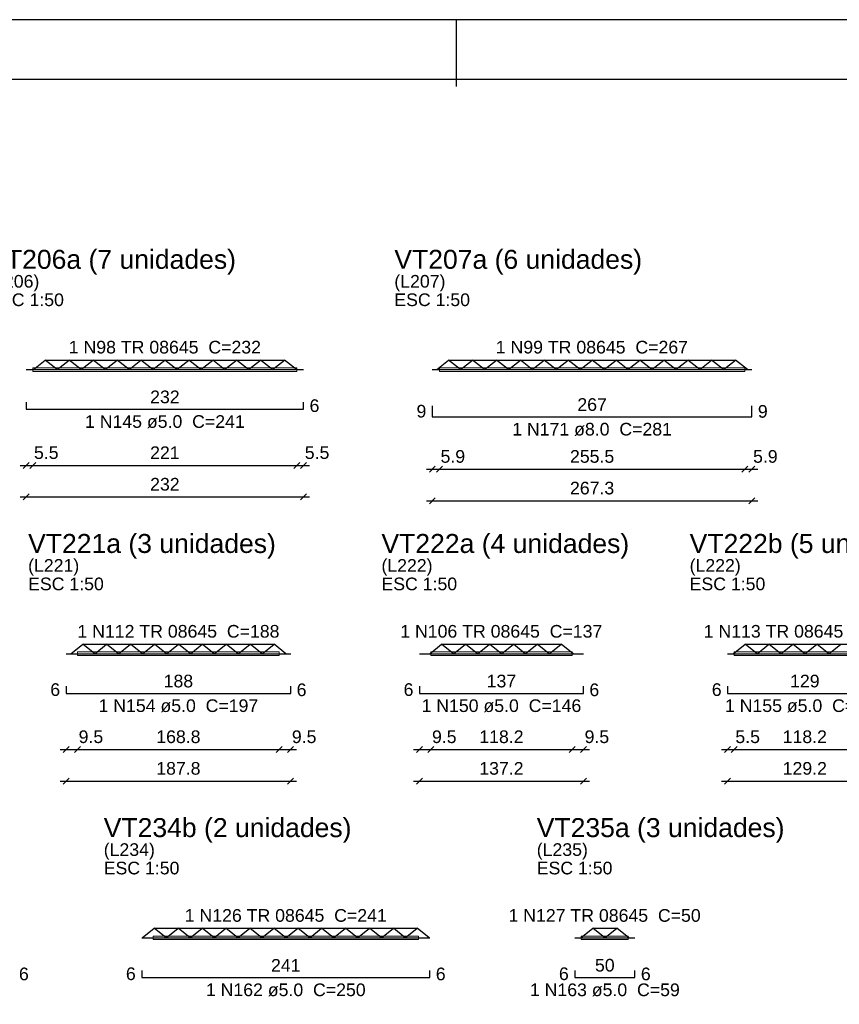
# Model space of a CAD drawing. Header units: millimetres. Extents: x 0 to 119, y 0 to 84.
# Tile 13 of 23: x 38 to 51, y 68 to 84. Entities that reach past the tile are written whole.
import ezdxf

# ---------------------------------------------------------------- set-up
doc = ezdxf.new("R2010")
doc.units = ezdxf.units.MM
doc.header["$MEASUREMENT"] = 0
doc.linetypes.add('NULL', pattern=[0])
doc.layers.get('0').update_dxf_attribs({"lineweight": 18})
for name, color, linetype, lineweight in [('Descrição da armadura', 7, 'Continuous', 0), ('DT-Armadura positiva', 2, 'Continuous', 30), ('DT-Cotas', 9, 'Continuous', 5), ('DT-Forma', 5, 'Continuous', 5), ('DT-Título', 3, 'Continuous', 20), ('Textos armaduras', 7, 'Continuous', 0)]:
    doc.layers.add(name, color=color, linetype=linetype, lineweight=lineweight)
doc.layers.add('SEDUC_MARF', color=1, linetype='Continuous')
doc.layers.add('SEDUC_MARGG', color=7, linetype='Continuous')
doc.styles.add('Arial', font='txt')
doc.dimstyles.new('UM_50.000000', dxfattribs={"dimtxt": 0.18, "dimasz": 0.1, "dimexe": 0.1, "dimexo": 0.2, "dimgap": 0, "dimtad": 1, "dimtih": 1, "dimtoh": 1, "dimdec": 1, "dimlfac": 50, "dimzin": 0, "dimdsep": 46, "dimtxsty": 'Standard', "dimcen": 0.09, "dimdle": 0.1, "dimadec": 1, "dimazin": 2, "dimtfac": 1, "dimtdec": 4, "dimtofl": 0, "dimtmove": 0, "dimatfit": 3, "dimfxl": 1, "dimtolj": 1, "dimarcsym": 0})

# ---------------------------------------------------------------- blocks, each defined once
blk = doc.blocks.new('_Oblique')
at = {"color": 0, "linetype": 'ByBlock', "lineweight": -2}
blk.add_line((-0.5, -0.5), (0.5, 0.5), dxfattribs=at)
blk = doc.blocks.new('*D26')
at = {"layer": 'Defpoints', "color": 0}
for p in [(37.709, 76.114), (42.349, 76.114), (42.349, 76.114)]:
    blk.add_point(p, dxfattribs=at)
at = {"layer": 'DT-Cotas', "color": 0, "lineweight": -2}
blk.add_line((37.609, 76.114), (42.449, 76.114), dxfattribs=at)
at = {"layer": 'DT-Cotas', "color": 0, "lineweight": -2, "xscale": 0.1, "yscale": 0.1, "zscale": 0.1, "rotation": 180}
blk.add_blockref('_Oblique', (37.709, 76.114), dxfattribs=at)
at = {"layer": 'DT-Cotas', "color": 0, "lineweight": -2, "xscale": 0.1, "yscale": 0.1, "zscale": 0.1}
blk.add_blockref('_Oblique', (42.349, 76.114), dxfattribs=at)
at = {"layer": 'DT-Cotas', "color": 7, "insert": (40.029, 76.326), "char_height": 0.2118, "attachment_point": 5, "rotation": 0.0057, "style": 'Arial'}
blk.add_mtext('\\A1;232', dxfattribs=at)
blk = doc.blocks.new('*D27')
at = {"layer": 'Defpoints', "color": 0}
for p in [(37.709, 76.643), (37.819, 76.643), (37.819, 76.643)]:
    blk.add_point(p, dxfattribs=at)
at = {"layer": 'DT-Cotas', "color": 0, "lineweight": -2}
blk.add_line((37.609, 76.643), (37.919, 76.643), dxfattribs=at)
at = {"layer": 'DT-Cotas', "color": 0, "lineweight": -2, "xscale": 0.1, "yscale": 0.1, "zscale": 0.1, "rotation": 180}
blk.add_blockref('_Oblique', (37.709, 76.643), dxfattribs=at)
at = {"layer": 'DT-Cotas', "color": 0, "lineweight": -2, "xscale": 0.1, "yscale": 0.1, "zscale": 0.1}
blk.add_blockref('_Oblique', (37.819, 76.643), dxfattribs=at)
at = {"layer": 'DT-Cotas', "color": 7, "insert": (38.045, 76.855), "char_height": 0.2118, "attachment_point": 5, "rotation": 0.0057, "style": 'Arial'}
blk.add_mtext('\\A1;5.5', dxfattribs=at)
blk = doc.blocks.new('*D28')
at = {"layer": 'Defpoints', "color": 0}
for p in [(37.819, 76.643), (42.239, 76.643), (42.239, 76.643)]:
    blk.add_point(p, dxfattribs=at)
at = {"layer": 'DT-Cotas', "color": 0, "lineweight": -2}
blk.add_line((37.719, 76.643), (42.339, 76.643), dxfattribs=at)
at = {"layer": 'DT-Cotas', "color": 0, "lineweight": -2, "xscale": 0.1, "yscale": 0.1, "zscale": 0.1, "rotation": 180}
blk.add_blockref('_Oblique', (37.819, 76.643), dxfattribs=at)
at = {"layer": 'DT-Cotas', "color": 0, "lineweight": -2, "xscale": 0.1, "yscale": 0.1, "zscale": 0.1}
blk.add_blockref('_Oblique', (42.239, 76.643), dxfattribs=at)
at = {"layer": 'DT-Cotas', "color": 7, "insert": (40.029, 76.855), "char_height": 0.2118, "attachment_point": 5, "rotation": 0.0057, "style": 'Arial'}
blk.add_mtext('\\A1;221', dxfattribs=at)
blk = doc.blocks.new('*D29')
at = {"layer": 'Defpoints', "color": 0}
for p in [(42.239, 76.643), (42.349, 76.643), (42.349, 76.643)]:
    blk.add_point(p, dxfattribs=at)
at = {"layer": 'DT-Cotas', "color": 0, "lineweight": -2}
blk.add_line((42.139, 76.643), (42.449, 76.643), dxfattribs=at)
at = {"layer": 'DT-Cotas', "color": 0, "lineweight": -2, "xscale": 0.1, "yscale": 0.1, "zscale": 0.1, "rotation": 180}
blk.add_blockref('_Oblique', (42.239, 76.643), dxfattribs=at)
at = {"layer": 'DT-Cotas', "color": 0, "lineweight": -2, "xscale": 0.1, "yscale": 0.1, "zscale": 0.1}
blk.add_blockref('_Oblique', (42.349, 76.643), dxfattribs=at)
at = {"layer": 'DT-Cotas', "color": 7, "insert": (42.575, 76.855), "char_height": 0.2118, "attachment_point": 5, "rotation": 0.0057, "style": 'Arial'}
blk.add_mtext('\\A1;5.5', dxfattribs=at)
blk = doc.blocks.new('*D30')
at = {"layer": 'Defpoints', "color": 0}
for p in [(44.503, 76.05), (49.849, 76.05), (49.849, 76.05)]:
    blk.add_point(p, dxfattribs=at)
at = {"layer": 'DT-Cotas', "color": 0, "lineweight": -2}
blk.add_line((44.403, 76.05), (49.949, 76.05), dxfattribs=at)
at = {"layer": 'DT-Cotas', "color": 0, "lineweight": -2, "xscale": 0.1, "yscale": 0.1, "zscale": 0.1, "rotation": 180}
blk.add_blockref('_Oblique', (44.503, 76.05), dxfattribs=at)
at = {"layer": 'DT-Cotas', "color": 0, "lineweight": -2, "xscale": 0.1, "yscale": 0.1, "zscale": 0.1}
blk.add_blockref('_Oblique', (49.849, 76.05), dxfattribs=at)
at = {"layer": 'DT-Cotas', "color": 7, "insert": (47.176, 76.262), "char_height": 0.2118, "attachment_point": 5, "rotation": 0.0057, "style": 'Arial'}
blk.add_mtext('\\A1;267.3', dxfattribs=at)
blk = doc.blocks.new('*D31')
at = {"layer": 'Defpoints', "color": 0}
for p in [(44.503, 76.579), (44.621, 76.579), (44.621, 76.579)]:
    blk.add_point(p, dxfattribs=at)
at = {"layer": 'DT-Cotas', "color": 0, "lineweight": -2}
blk.add_line((44.403, 76.579), (44.721, 76.579), dxfattribs=at)
at = {"layer": 'DT-Cotas', "color": 0, "lineweight": -2, "xscale": 0.1, "yscale": 0.1, "zscale": 0.1, "rotation": 180}
blk.add_blockref('_Oblique', (44.503, 76.579), dxfattribs=at)
at = {"layer": 'DT-Cotas', "color": 0, "lineweight": -2, "xscale": 0.1, "yscale": 0.1, "zscale": 0.1}
blk.add_blockref('_Oblique', (44.621, 76.579), dxfattribs=at)
at = {"layer": 'DT-Cotas', "color": 7, "insert": (44.846, 76.791), "char_height": 0.2118, "attachment_point": 5, "rotation": 0.0057, "style": 'Arial'}
blk.add_mtext('\\A1;5.9', dxfattribs=at)
blk = doc.blocks.new('*D32')
at = {"layer": 'Defpoints', "color": 0}
for p in [(44.621, 76.579), (49.731, 76.579), (49.731, 76.579)]:
    blk.add_point(p, dxfattribs=at)
at = {"layer": 'DT-Cotas', "color": 0, "lineweight": -2}
blk.add_line((44.521, 76.579), (49.831, 76.579), dxfattribs=at)
at = {"layer": 'DT-Cotas', "color": 0, "lineweight": -2, "xscale": 0.1, "yscale": 0.1, "zscale": 0.1, "rotation": 180}
blk.add_blockref('_Oblique', (44.621, 76.579), dxfattribs=at)
at = {"layer": 'DT-Cotas', "color": 0, "lineweight": -2, "xscale": 0.1, "yscale": 0.1, "zscale": 0.1}
blk.add_blockref('_Oblique', (49.731, 76.579), dxfattribs=at)
at = {"layer": 'DT-Cotas', "color": 7, "insert": (47.176, 76.791), "char_height": 0.2118, "attachment_point": 5, "rotation": 0.0057, "style": 'Arial'}
blk.add_mtext('\\A1;255.5', dxfattribs=at)
blk = doc.blocks.new('*D33')
at = {"layer": 'Defpoints', "color": 0}
for p in [(49.731, 76.579), (49.849, 76.579), (49.849, 76.579)]:
    blk.add_point(p, dxfattribs=at)
at = {"layer": 'DT-Cotas', "color": 0, "lineweight": -2}
blk.add_line((49.631, 76.579), (49.949, 76.579), dxfattribs=at)
at = {"layer": 'DT-Cotas', "color": 0, "lineweight": -2, "xscale": 0.1, "yscale": 0.1, "zscale": 0.1, "rotation": 180}
blk.add_blockref('_Oblique', (49.731, 76.579), dxfattribs=at)
at = {"layer": 'DT-Cotas', "color": 0, "lineweight": -2, "xscale": 0.1, "yscale": 0.1, "zscale": 0.1}
blk.add_blockref('_Oblique', (49.849, 76.579), dxfattribs=at)
at = {"layer": 'DT-Cotas', "color": 7, "insert": (50.074, 76.791), "char_height": 0.2118, "attachment_point": 5, "rotation": 0.0057, "style": 'Arial'}
blk.add_mtext('\\A1;5.9', dxfattribs=at)
blk = doc.blocks.new('*D90')
at = {"layer": 'Defpoints', "color": 0}
for p in [(38.376, 71.36), (42.133, 71.36), (42.133, 71.36)]:
    blk.add_point(p, dxfattribs=at)
at = {"layer": 'DT-Cotas', "color": 0, "lineweight": -2}
blk.add_line((38.276, 71.36), (42.233, 71.36), dxfattribs=at)
at = {"layer": 'DT-Cotas', "color": 0, "lineweight": -2, "xscale": 0.1, "yscale": 0.1, "zscale": 0.1, "rotation": 180}
blk.add_blockref('_Oblique', (38.376, 71.36), dxfattribs=at)
at = {"layer": 'DT-Cotas', "color": 0, "lineweight": -2, "xscale": 0.1, "yscale": 0.1, "zscale": 0.1}
blk.add_blockref('_Oblique', (42.133, 71.36), dxfattribs=at)
at = {"layer": 'DT-Cotas', "color": 7, "insert": (40.255, 71.572), "char_height": 0.2118, "attachment_point": 5, "rotation": 0.0057, "style": 'Arial'}
blk.add_mtext('\\A1;187.8', dxfattribs=at)
blk = doc.blocks.new('*D91')
at = {"layer": 'Defpoints', "color": 0}
for p in [(38.376, 71.889), (38.566, 71.889), (38.566, 71.889)]:
    blk.add_point(p, dxfattribs=at)
at = {"layer": 'DT-Cotas', "color": 0, "lineweight": -2}
blk.add_line((38.276, 71.889), (38.666, 71.889), dxfattribs=at)
at = {"layer": 'DT-Cotas', "color": 0, "lineweight": -2, "xscale": 0.1, "yscale": 0.1, "zscale": 0.1, "rotation": 180}
blk.add_blockref('_Oblique', (38.376, 71.889), dxfattribs=at)
at = {"layer": 'DT-Cotas', "color": 0, "lineweight": -2, "xscale": 0.1, "yscale": 0.1, "zscale": 0.1}
blk.add_blockref('_Oblique', (38.566, 71.889), dxfattribs=at)
at = {"layer": 'DT-Cotas', "color": 7, "insert": (38.792, 72.101), "char_height": 0.2118, "attachment_point": 5, "rotation": 0.0057, "style": 'Arial'}
blk.add_mtext('\\A1;9.5', dxfattribs=at)
blk = doc.blocks.new('*D92')
at = {"layer": 'Defpoints', "color": 0}
for p in [(38.566, 71.889), (41.943, 71.889), (41.943, 71.889)]:
    blk.add_point(p, dxfattribs=at)
at = {"layer": 'DT-Cotas', "color": 0, "lineweight": -2}
blk.add_line((38.466, 71.889), (42.043, 71.889), dxfattribs=at)
at = {"layer": 'DT-Cotas', "color": 0, "lineweight": -2, "xscale": 0.1, "yscale": 0.1, "zscale": 0.1, "rotation": 180}
blk.add_blockref('_Oblique', (38.566, 71.889), dxfattribs=at)
at = {"layer": 'DT-Cotas', "color": 0, "lineweight": -2, "xscale": 0.1, "yscale": 0.1, "zscale": 0.1}
blk.add_blockref('_Oblique', (41.943, 71.889), dxfattribs=at)
at = {"layer": 'DT-Cotas', "color": 7, "insert": (40.255, 72.101), "char_height": 0.2118, "attachment_point": 5, "rotation": 0.0057, "style": 'Arial'}
blk.add_mtext('\\A1;168.8', dxfattribs=at)
blk = doc.blocks.new('*D93')
at = {"layer": 'Defpoints', "color": 0}
for p in [(41.943, 71.889), (42.133, 71.889), (42.133, 71.889)]:
    blk.add_point(p, dxfattribs=at)
at = {"layer": 'DT-Cotas', "color": 0, "lineweight": -2}
blk.add_line((41.843, 71.889), (42.233, 71.889), dxfattribs=at)
at = {"layer": 'DT-Cotas', "color": 0, "lineweight": -2, "xscale": 0.1, "yscale": 0.1, "zscale": 0.1, "rotation": 180}
blk.add_blockref('_Oblique', (41.943, 71.889), dxfattribs=at)
at = {"layer": 'DT-Cotas', "color": 0, "lineweight": -2, "xscale": 0.1, "yscale": 0.1, "zscale": 0.1}
blk.add_blockref('_Oblique', (42.133, 71.889), dxfattribs=at)
at = {"layer": 'DT-Cotas', "color": 7, "insert": (42.359, 72.101), "char_height": 0.2118, "attachment_point": 5, "rotation": 0.0057, "style": 'Arial'}
blk.add_mtext('\\A1;9.5', dxfattribs=at)
blk = doc.blocks.new('*D94')
at = {"layer": 'Defpoints', "color": 0}
for p in [(44.287, 71.36), (47.03, 71.36), (47.03, 71.36)]:
    blk.add_point(p, dxfattribs=at)
at = {"layer": 'DT-Cotas', "color": 0, "lineweight": -2}
blk.add_line((44.187, 71.36), (47.13, 71.36), dxfattribs=at)
at = {"layer": 'DT-Cotas', "color": 0, "lineweight": -2, "xscale": 0.1, "yscale": 0.1, "zscale": 0.1, "rotation": 180}
blk.add_blockref('_Oblique', (44.287, 71.36), dxfattribs=at)
at = {"layer": 'DT-Cotas', "color": 0, "lineweight": -2, "xscale": 0.1, "yscale": 0.1, "zscale": 0.1}
blk.add_blockref('_Oblique', (47.03, 71.36), dxfattribs=at)
at = {"layer": 'DT-Cotas', "color": 7, "insert": (45.659, 71.572), "char_height": 0.2118, "attachment_point": 5, "rotation": 0.0057, "style": 'Arial'}
blk.add_mtext('\\A1;137.2', dxfattribs=at)
blk = doc.blocks.new('*D95')
at = {"layer": 'Defpoints', "color": 0}
for p in [(44.287, 71.889), (44.477, 71.889), (44.477, 71.889)]:
    blk.add_point(p, dxfattribs=at)
at = {"layer": 'DT-Cotas', "color": 0, "lineweight": -2}
blk.add_line((44.187, 71.889), (44.577, 71.889), dxfattribs=at)
at = {"layer": 'DT-Cotas', "color": 0, "lineweight": -2, "xscale": 0.1, "yscale": 0.1, "zscale": 0.1, "rotation": 180}
blk.add_blockref('_Oblique', (44.287, 71.889), dxfattribs=at)
at = {"layer": 'DT-Cotas', "color": 0, "lineweight": -2, "xscale": 0.1, "yscale": 0.1, "zscale": 0.1}
blk.add_blockref('_Oblique', (44.477, 71.889), dxfattribs=at)
at = {"layer": 'DT-Cotas', "color": 7, "insert": (44.703, 72.101), "char_height": 0.2118, "attachment_point": 5, "rotation": 0.0057, "style": 'Arial'}
blk.add_mtext('\\A1;9.5', dxfattribs=at)
blk = doc.blocks.new('*D96')
at = {"layer": 'Defpoints', "color": 0}
for p in [(44.477, 71.889), (46.84, 71.889), (46.84, 71.889)]:
    blk.add_point(p, dxfattribs=at)
at = {"layer": 'DT-Cotas', "color": 0, "lineweight": -2}
blk.add_line((44.377, 71.889), (46.94, 71.889), dxfattribs=at)
at = {"layer": 'DT-Cotas', "color": 0, "lineweight": -2, "xscale": 0.1, "yscale": 0.1, "zscale": 0.1, "rotation": 180}
blk.add_blockref('_Oblique', (44.477, 71.889), dxfattribs=at)
at = {"layer": 'DT-Cotas', "color": 0, "lineweight": -2, "xscale": 0.1, "yscale": 0.1, "zscale": 0.1}
blk.add_blockref('_Oblique', (46.84, 71.889), dxfattribs=at)
at = {"layer": 'DT-Cotas', "color": 7, "insert": (45.659, 72.101), "char_height": 0.2118, "attachment_point": 5, "rotation": 0.0057, "style": 'Arial'}
blk.add_mtext('\\A1;118.2', dxfattribs=at)
blk = doc.blocks.new('*D97')
at = {"layer": 'Defpoints', "color": 0}
for p in [(46.84, 71.889), (47.03, 71.889), (47.03, 71.889)]:
    blk.add_point(p, dxfattribs=at)
at = {"layer": 'DT-Cotas', "color": 0, "lineweight": -2}
blk.add_line((46.74, 71.889), (47.13, 71.889), dxfattribs=at)
at = {"layer": 'DT-Cotas', "color": 0, "lineweight": -2, "xscale": 0.1, "yscale": 0.1, "zscale": 0.1, "rotation": 180}
blk.add_blockref('_Oblique', (46.84, 71.889), dxfattribs=at)
at = {"layer": 'DT-Cotas', "color": 0, "lineweight": -2, "xscale": 0.1, "yscale": 0.1, "zscale": 0.1}
blk.add_blockref('_Oblique', (47.03, 71.889), dxfattribs=at)
at = {"layer": 'DT-Cotas', "color": 7, "insert": (47.256, 72.101), "char_height": 0.2118, "attachment_point": 5, "rotation": 0.0057, "style": 'Arial'}
blk.add_mtext('\\A1;9.5', dxfattribs=at)
blk = doc.blocks.new('*D98')
at = {"layer": 'Defpoints', "color": 0}
for p in [(49.443, 71.36), (52.026, 71.36), (52.026, 71.36)]:
    blk.add_point(p, dxfattribs=at)
at = {"layer": 'DT-Cotas', "color": 0, "lineweight": -2}
blk.add_line((49.343, 71.36), (52.126, 71.36), dxfattribs=at)
at = {"layer": 'DT-Cotas', "color": 0, "lineweight": -2, "xscale": 0.1, "yscale": 0.1, "zscale": 0.1, "rotation": 180}
blk.add_blockref('_Oblique', (49.443, 71.36), dxfattribs=at)
at = {"layer": 'DT-Cotas', "color": 0, "lineweight": -2, "xscale": 0.1, "yscale": 0.1, "zscale": 0.1}
blk.add_blockref('_Oblique', (52.026, 71.36), dxfattribs=at)
at = {"layer": 'DT-Cotas', "color": 7, "insert": (50.734, 71.572), "char_height": 0.2118, "attachment_point": 5, "rotation": 0.0057, "style": 'Arial'}
blk.add_mtext('\\A1;129.2', dxfattribs=at)
blk = doc.blocks.new('*D99')
at = {"layer": 'Defpoints', "color": 0}
for p in [(49.443, 71.889), (49.553, 71.889), (49.553, 71.889)]:
    blk.add_point(p, dxfattribs=at)
at = {"layer": 'DT-Cotas', "color": 0, "lineweight": -2}
blk.add_line((49.343, 71.889), (49.653, 71.889), dxfattribs=at)
at = {"layer": 'DT-Cotas', "color": 0, "lineweight": -2, "xscale": 0.1, "yscale": 0.1, "zscale": 0.1, "rotation": 180}
blk.add_blockref('_Oblique', (49.443, 71.889), dxfattribs=at)
at = {"layer": 'DT-Cotas', "color": 0, "lineweight": -2, "xscale": 0.1, "yscale": 0.1, "zscale": 0.1}
blk.add_blockref('_Oblique', (49.553, 71.889), dxfattribs=at)
at = {"layer": 'DT-Cotas', "color": 7, "insert": (49.778, 72.101), "char_height": 0.2118, "attachment_point": 5, "rotation": 0.0057, "style": 'Arial'}
blk.add_mtext('\\A1;5.5', dxfattribs=at)
blk = doc.blocks.new('*D100')
at = {"layer": 'Defpoints', "color": 0}
for p in [(49.553, 71.889), (51.916, 71.889), (51.916, 71.889)]:
    blk.add_point(p, dxfattribs=at)
at = {"layer": 'DT-Cotas', "color": 0, "lineweight": -2}
blk.add_line((49.453, 71.889), (52.016, 71.889), dxfattribs=at)
at = {"layer": 'DT-Cotas', "color": 0, "lineweight": -2, "xscale": 0.1, "yscale": 0.1, "zscale": 0.1, "rotation": 180}
blk.add_blockref('_Oblique', (49.553, 71.889), dxfattribs=at)
at = {"layer": 'DT-Cotas', "color": 0, "lineweight": -2, "xscale": 0.1, "yscale": 0.1, "zscale": 0.1}
blk.add_blockref('_Oblique', (51.916, 71.889), dxfattribs=at)
at = {"layer": 'DT-Cotas', "color": 7, "insert": (50.734, 72.101), "char_height": 0.2118, "attachment_point": 5, "rotation": 0.0057, "style": 'Arial'}
blk.add_mtext('\\A1;118.2', dxfattribs=at)

msp = doc.modelspace()

# ---------------------------------------------------------------- linework, layer by layer
at = {"layer": 'DT-Armadura positiva'}
for p, q in [((37.8292, 78.246), (38.0292, 78.406)), ((38.2292, 78.246), (38.0292, 78.406)), ((38.0292, 78.406), (42.0292, 78.406)), ((38.2292, 78.246), (38.4292, 78.406)), ((38.6292, 78.246), (38.4292, 78.406)), ((38.6292, 78.246), (38.8292, 78.406)), ((39.0292, 78.246), (38.8292, 78.406)), ((39.0292, 78.246), (39.2292, 78.406)), ((39.4292, 78.246), (39.2292, 78.406)), ((39.4292, 78.246), (39.6292, 78.406)), ((39.8292, 78.246), (39.6292, 78.406)), ((39.8292, 78.246), (40.0292, 78.406)), ((40.2292, 78.246), (40.0292, 78.406)), ((40.2292, 78.246), (40.4292, 78.406)), ((40.6292, 78.246), (40.4292, 78.406)), ((40.6292, 78.246), (40.8292, 78.406)), ((41.0292, 78.246), (40.8292, 78.406)), ((41.0292, 78.246), (41.2292, 78.406)), ((41.4292, 78.246), (41.2292, 78.406)), ((41.4292, 78.246), (41.6292, 78.406)), ((41.8292, 78.246), (41.6292, 78.406)), ((41.8292, 78.246), (42.0292, 78.406)), ((42.2292, 78.246), (42.0292, 78.406)), ((44.5758, 78.246), (44.7758, 78.406)), ((44.9758, 78.246), (44.7758, 78.406)), ((44.7758, 78.406), (49.5758, 78.406)), ((44.9758, 78.246), (45.1758, 78.406)), ((45.3758, 78.246), (45.1758, 78.406)), ((45.3758, 78.246), (45.5758, 78.406)), ((45.7758, 78.246), (45.5758, 78.406)), ((45.7758, 78.246), (45.9758, 78.406)), ((46.1758, 78.246), (45.9758, 78.406)), ((46.1758, 78.246), (46.3758, 78.406)), ((46.5758, 78.246), (46.3758, 78.406)), ((46.5758, 78.246), (46.7758, 78.406)), ((46.9758, 78.246), (46.7758, 78.406)), ((46.9758, 78.246), (47.1758, 78.406)), ((47.3758, 78.246), (47.1758, 78.406)), ((47.3758, 78.246), (47.5758, 78.406)), ((47.7758, 78.246), (47.5758, 78.406)), ((47.7758, 78.246), (47.9758, 78.406)), ((48.1758, 78.246), (47.9758, 78.406)), ((48.1758, 78.246), (48.3758, 78.406)), ((48.5758, 78.246), (48.3758, 78.406)), ((48.5758, 78.246), (48.7758, 78.406)), ((48.9758, 78.246), (48.7758, 78.406)), ((48.9758, 78.246), (49.1758, 78.406)), ((49.3758, 78.246), (49.1758, 78.406)), ((49.3758, 78.246), (49.5758, 78.406)), ((49.7758, 78.246), (49.5758, 78.406)), ((37.7092, 78.246), (42.3491, 78.246)), ((44.5028, 78.246), (49.8488, 78.246)), ((38.455, 73.4918), (38.655, 73.6518)), ((38.855, 73.4918), (38.655, 73.6518)), ((38.655, 73.6518), (41.855, 73.6518)), ((38.855, 73.4918), (39.055, 73.6518)), ((39.255, 73.4918), (39.055, 73.6518)), ((39.255, 73.4918), (39.455, 73.6518)), ((39.655, 73.4918), (39.455, 73.6518)), ((39.655, 73.4918), (39.855, 73.6518)), ((40.055, 73.4918), (39.855, 73.6518)), ((40.055, 73.4918), (40.255, 73.6518)), ((40.455, 73.4918), (40.255, 73.6518)), ((40.455, 73.4918), (40.655, 73.6518)), ((40.855, 73.4918), (40.655, 73.6518)), ((40.855, 73.4918), (41.055, 73.6518)), ((41.255, 73.4918), (41.055, 73.6518)), ((41.255, 73.4918), (41.455, 73.6518)), ((41.655, 73.4918), (41.455, 73.6518)), ((41.655, 73.4918), (41.855, 73.6518)), ((42.055, 73.4918), (41.855, 73.6518)), ((44.4588, 73.4918), (44.6588, 73.6518)), ((44.8588, 73.4918), (44.6588, 73.6518)), ((44.6588, 73.6518), (46.6588, 73.6518)), ((44.8588, 73.4918), (45.0588, 73.6518)), ((45.2588, 73.4918), (45.0588, 73.6518)), ((45.2588, 73.4918), (45.4588, 73.6518)), ((45.6588, 73.4918), (45.4588, 73.6518)), ((45.6588, 73.4918), (45.8588, 73.6518)), ((46.0588, 73.4918), (45.8588, 73.6518)), ((46.0588, 73.4918), (46.2588, 73.6518)), ((46.4588, 73.4918), (46.2588, 73.6518)), ((46.4588, 73.4918), (46.6588, 73.6518)), ((46.8588, 73.4918), (46.6588, 73.6518)), ((49.5344, 73.4918), (49.7344, 73.6518)), ((49.9344, 73.4918), (49.7344, 73.6518)), ((49.7344, 73.6518), (51.7344, 73.6518)), ((49.9344, 73.4918), (50.1344, 73.6518)), ((50.3344, 73.4918), (50.1344, 73.6518)), ((50.3344, 73.4918), (50.5344, 73.6518)), ((50.7344, 73.4918), (50.5344, 73.6518)), ((50.7344, 73.4918), (50.9344, 73.6518)), ((51.1344, 73.4918), (50.9344, 73.6518)), ((51.1344, 73.4918), (51.3344, 73.6518)), ((38.3765, 73.4918), (42.1334, 73.4918)), ((44.2871, 73.4918), (47.0305, 73.4918)), ((49.4427, 73.4918), (52.0261, 73.4918)), ((39.6513, 68.7376), (39.8513, 68.8976)), ((40.0513, 68.7376), (39.8513, 68.8976)), ((39.8513, 68.8976), (44.2513, 68.8976)), ((40.0513, 68.7376), (40.2513, 68.8976)), ((40.4513, 68.7376), (40.2513, 68.8976)), ((40.4513, 68.7376), (40.6513, 68.8976)), ((40.8513, 68.7376), (40.6513, 68.8976)), ((40.8513, 68.7376), (41.0513, 68.8976)), ((41.2513, 68.7376), (41.0513, 68.8976)), ((41.2513, 68.7376), (41.4513, 68.8976)), ((41.6513, 68.7376), (41.4513, 68.8976)), ((41.6513, 68.7376), (41.8513, 68.8976)), ((42.0513, 68.7376), (41.8513, 68.8976)), ((42.0513, 68.7376), (42.2513, 68.8976)), ((42.4513, 68.7376), (42.2513, 68.8976)), ((42.4513, 68.7376), (42.6513, 68.8976)), ((42.8513, 68.7376), (42.6513, 68.8976)), ((42.8513, 68.7376), (43.0513, 68.8976)), ((43.2513, 68.7376), (43.0513, 68.8976)), ((43.2513, 68.7376), (43.4513, 68.8976)), ((43.6513, 68.7376), (43.4513, 68.8976)), ((43.6513, 68.7376), (43.8513, 68.8976)), ((44.0513, 68.7376), (43.8513, 68.8976)), ((44.0513, 68.7376), (44.2513, 68.8976)), ((44.4513, 68.7376), (44.2513, 68.8976)), ((46.9883, 68.7376), (47.1883, 68.8976)), ((47.3883, 68.7376), (47.1883, 68.8976)), ((47.1883, 68.8976), (47.5883, 68.8976)), ((47.3883, 68.7376), (47.5883, 68.8976)), ((47.7883, 68.7376), (47.5883, 68.8976)), ((39.6416, 68.7376), (44.4611, 68.7376)), ((46.8852, 68.7376), (47.8914, 68.7376))]:
    msp.add_line(p, q, dxfattribs=at)
for points in [[(37.7092, 77.7024), (37.7092, 77.5824), (42.3491, 77.5824), (42.3491, 77.7024)], [(44.5028, 77.6384), (44.5028, 77.4544), (49.8488, 77.4544), (49.8488, 77.6384)], [(38.3765, 72.9482), (38.3765, 72.8282), (42.1334, 72.8282), (42.1334, 72.9482)], [(44.2871, 72.9482), (44.2871, 72.8282), (47.0305, 72.8282), (47.0305, 72.9482)], [(49.4427, 72.9482), (49.4427, 72.8282), (52.0261, 72.8282), (52.0261, 72.9482)], [(39.6416, 68.194), (39.6416, 68.074), (44.4611, 68.074), (44.4611, 68.194)], [(46.8852, 68.194), (46.8852, 68.074), (47.8914, 68.074), (47.8914, 68.194)]]:
    msp.add_lwpolyline(points, dxfattribs=at)
at = {"layer": 'DT-Forma'}
for points in [[(37.8192, 78.216), (37.8192, 78.276), (42.2391, 78.276), (42.2391, 78.216), (37.8192, 78.216)], [(44.6208, 78.216), (44.6208, 78.276), (49.7308, 78.276), (49.7308, 78.216), (44.6208, 78.216)], [(38.5665, 73.4618), (38.5665, 73.5218), (41.9434, 73.5218), (41.9434, 73.4618), (38.5665, 73.4618)], [(44.4771, 73.4618), (44.4771, 73.5218), (46.8405, 73.5218), (46.8405, 73.4618), (44.4771, 73.4618)], [(49.5527, 73.4618), (49.5527, 73.5218), (51.9161, 73.5218), (51.9161, 73.4618), (49.5527, 73.4618)], [(39.8316, 68.7076), (39.8316, 68.7676), (44.2711, 68.7676), (44.2711, 68.7076), (39.8316, 68.7076)], [(46.9952, 68.7076), (46.9952, 68.7676), (47.7814, 68.7676), (47.7814, 68.7076), (46.9952, 68.7076)]]:
    msp.add_lwpolyline(points, close=True, dxfattribs=at)
at = {"layer": 'SEDUC_MARF'}
msp.add_line((44.9015, 84.1), (44.9015, 82.9804), dxfattribs=at)
msp.add_lwpolyline([(118.9, 84.1), (0, 84.1), (0, 0), (118.9, 0)], close=True, dxfattribs=at)
at = {"layer": 'SEDUC_MARGG'}
msp.add_lwpolyline([(2.5, 1), (117.9, 1), (117.9, 83.1), (2.5, 83.1), (2.5, 1)], dxfattribs=at)

# ---------------------------------------------------------------- texts
at = {"layer": 'Descrição da armadura', "linetype": 'NULL', "char_height": 0.2118, "attachment_point": 8, "line_spacing_factor": 0.9, "style": 'Arial'}
for s, insert, width in [('1 N98 TR 08645  C=232', (40.0288, 78.5119), 6.303535), ('1 N99 TR 08645  C=267', (47.1724, 78.5119), 6.303535), ('1 N145 ø5.0  C=241', (40.0288, 77.2649), 5.239541), ('1 N171 ø8.0  C=281', (47.1754, 77.1369), 5.239541), ('1 N112 TR 08645  C=188', (40.2561, 73.7577), 6.626104), ('1 N106 TR 08645  C=137', (45.6567, 73.7577), 6.626104), ('1 N113 TR 08645  C=129', (50.7323, 73.7577), 6.626104), ('1 N154 ø5.0  C=197', (40.2551, 72.5107), 5.239541), ('1 N150 ø5.0  C=146', (45.6587, 72.5107), 5.239541), ('1 N155 ø5.0  C=138', (50.7343, 72.5107), 5.239541), ('1 N126 TR 08645  C=241', (42.0512, 69.0035), 6.626104), ('1 N127 TR 08645  C=50', (47.3848, 69.0035), 6.303535), ('1 N162 ø5.0  C=250', (42.0512, 67.7565), 5.239541), ('1 N163 ø5.0  C=59', (47.3888, 67.7565), 4.916973)]:
    msp.add_mtext(s, dxfattribs=dict(at, insert=insert, width=width))
at = {"layer": 'DT-Título', "linetype": 'NULL', "attachment_point": 7, "line_spacing_factor": 0.798, "style": 'Arial'}
for s, insert, char_height, width in [('VT206a (7 unidades)', (37.0738, 79.836), 0.3177, 8.218633), ('VT207a (6 unidades)', (43.8674, 79.836), 0.3177, 8.218633), ('(L206)', (37.0738, 79.553), 0.2118, 1.676562), ('(L207)', (43.8674, 79.553), 0.2118, 1.676562), ('ESC 1:50', (37.0738, 79.3049), 0.2118, 2.482559), ('ESC 1:50', (43.8674, 79.3049), 0.2118, 2.482559), ('VT221a (3 unidades)', (37.7411, 75.0818), 0.3177, 8.218633), ('VT222a (4 unidades)', (43.6517, 75.0818), 0.3177, 8.218633), ('VT222b (5 unidades)', (48.8073, 75.0818), 0.3177, 8.218633), ('(L221)', (37.7411, 74.7988), 0.2118, 1.676562), ('(L222)', (43.6517, 74.7988), 0.2118, 1.676562), ('(L222)', (48.8073, 74.7988), 0.2118, 1.676562), ('ESC 1:50', (37.7411, 74.5507), 0.2118, 2.482559), ('ESC 1:50', (43.6517, 74.5507), 0.2118, 2.482559), ('ESC 1:50', (48.8073, 74.5507), 0.2118, 2.482559), ('VT234b (2 unidades)', (39.0062, 70.3276), 0.3177, 8.218633), ('VT235a (3 unidades)', (46.2498, 70.3276), 0.3177, 8.218633), ('(L234)', (39.0062, 70.0446), 0.2118, 1.676562), ('(L235)', (46.2498, 70.0446), 0.2118, 1.676562), ('ESC 1:50', (39.0062, 69.7965), 0.2118, 2.482559), ('ESC 1:50', (46.2498, 69.7965), 0.2118, 2.482559)]:
    msp.add_mtext(s, dxfattribs=dict(at, insert=insert, char_height=char_height, width=width))
at = {"layer": 'Textos armaduras', "linetype": 'NULL', "char_height": 0.2118, "line_spacing_factor": 0.9, "style": 'Arial'}
for s, insert, width, attachment_point in [('232', (40.0292, 77.6797), 1.367705, 8), ('267', (47.1758, 77.5517), 1.367705, 8), ('6', (42.4491, 77.7483), 0.722568, 1), ('9', (44.4028, 77.4405), 0.722568, 9), ('9', (49.9488, 77.6523), 0.722568, 1), ('188', (40.255, 72.9255), 1.367705, 8), ('137', (45.6588, 72.9255), 1.367705, 8), ('129', (50.7344, 72.9255), 1.367705, 8), ('6', (38.2765, 72.7823), 0.722568, 9), ('6', (42.2334, 72.9941), 0.722568, 1), ('6', (44.1871, 72.7823), 0.722568, 9), ('6', (47.1305, 72.9941), 0.722568, 1), ('6', (49.3427, 72.7823), 0.722568, 9), ('241', (42.0513, 68.1713), 1.367705, 8), ('50', (47.3883, 68.1713), 1.045137, 8), ('6', (37.5879, 68.2399), 0.722568, 1), ('6', (39.5416, 68.0281), 0.722568, 9), ('6', (44.5611, 68.2399), 0.722568, 1), ('6', (46.7852, 68.0281), 0.722568, 9), ('6', (47.9914, 68.2399), 0.722568, 1)]:
    msp.add_mtext(s, dxfattribs=dict(at, insert=insert, width=width, attachment_point=attachment_point))

# ---------------------------------------------------------------- dimensions: what is measured, and where the dimension line sits
at = {"layer": 'DT-Cotas'}
for base, p1, p2, picture, middle in [((37.8192, 76.6434), (37.7092, 76.6434), (37.8192, 76.6434), '*D27', (38.0447, 76.8552)), ((42.2391, 76.6434), (37.8192, 76.6434), (42.2391, 76.6434), '*D28', (40.0292, 76.8552)), ((42.3491, 76.6434), (42.2391, 76.6434), (42.3491, 76.6434), '*D29', (42.5747, 76.8552)), ((44.6208, 76.5794), (44.5028, 76.5794), (44.6208, 76.5794), '*D31', (44.8464, 76.7912)), ((49.7308, 76.5794), (44.6208, 76.5794), (49.7308, 76.5794), '*D32', (47.1758, 76.7912)), ((49.8488, 76.5794), (49.7308, 76.5794), (49.8488, 76.5794), '*D33', (50.0744, 76.7912)), ((42.3491, 76.1139), (37.7092, 76.1139), (42.3491, 76.1139), '*D26', (40.0292, 76.3257)), ((49.8488, 76.0499), (44.5028, 76.0499), (49.8488, 76.0499), '*D30', (47.1758, 76.2617)), ((38.5665, 71.8892), (38.3765, 71.8892), (38.5665, 71.8892), '*D91', (38.792, 72.101)), ((41.9434, 71.8892), (38.5665, 71.8892), (41.9434, 71.8892), '*D92', (40.255, 72.101)), ((42.1334, 71.8892), (41.9434, 71.8892), (42.1334, 71.8892), '*D93', (42.359, 72.101)), ((44.4771, 71.8892), (44.2871, 71.8892), (44.4771, 71.8892), '*D95', (44.7027, 72.101)), ((46.8405, 71.8892), (44.4771, 71.8892), (46.8405, 71.8892), '*D96', (45.6588, 72.101)), ((47.0305, 71.8892), (46.8405, 71.8892), (47.0305, 71.8892), '*D97', (47.2561, 72.101)), ((49.5527, 71.8892), (49.4427, 71.8892), (49.5527, 71.8892), '*D99', (49.7783, 72.101)), ((51.9161, 71.8892), (49.5527, 71.8892), (51.9161, 71.8892), '*D100', (50.7344, 72.101)), ((42.1334, 71.3597), (38.3765, 71.3597), (42.1334, 71.3597), '*D90', (40.255, 71.5715)), ((47.0305, 71.3597), (44.2871, 71.3597), (47.0305, 71.3597), '*D94', (45.6588, 71.5715)), ((52.0261, 71.3597), (49.4427, 71.3597), (52.0261, 71.3597), '*D98', (50.7344, 71.5715))]:
    dim = msp.add_linear_dim(base=base, p1=p1, p2=p2, dimstyle='UM_50.000000', override={"dimtxt": 0.2118, "dimasz": 0.1, "dimexe": 0.1, "dimexo": 0.2, "dimtad": 1, "dimtih": 0, "dimtoh": 0, "dimdec": 1, "dimlfac": 50, "dimzin": 8, "dimtxsty": 'Arial', "dimblk": 'Oblique', "dimblk1": 'Oblique', "dimblk2": 'Oblique', "dimsah": 1, "dimdle": 0.1, "dimse1": 1, "dimse2": 1, "dimclrt": 7, "dimadec": 1, "dimazin": 3, "dimtmove": 2, "dimldrblk": 'Oblique'}, dxfattribs=at)
    dim.commit()
    dim.dimension.update_dxf_attribs({"geometry": picture, "text_midpoint": middle, "dimtype": 160, "text_rotation": 0.00573})

doc.saveas('drawing.dxf')
